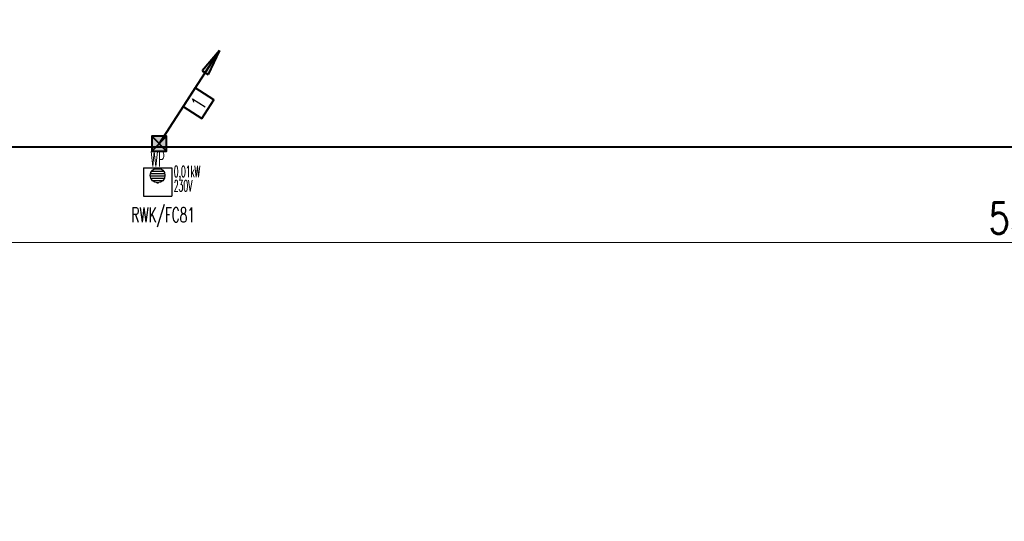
# Model space of a CAD drawing. Header units: millimetres. Extents: x -7955266 to 72030, y -46136 to 9299934.
# Tile 83 of 203: x -5171031 to -5157714, y 6621861 to 6628640. Entities that reach past the tile are written whole.
import ezdxf
from ezdxf.enums import TextEntityAlignment as Align

# ---------------------------------------------------------------- set-up
doc = ezdxf.new("R2010")
doc.units = ezdxf.units.MM
doc.header["$LTSCALE"] = 10
for name, color, linetype, lineweight in [('!XREF', 8, 'Continuous', 5), ('BMS_urzadzenia_nr_obw_magistrala', 140, 'Continuous', 13), ('BMS_urzadzenia_WE_WY', 30, 'Continuous', 20), ('IE_ATRYBUTY_ BLOCK_1', 7, 'Continuous', 25), ('IE_ATRYBUTY_ BLOCK_2', 7, 'Continuous', 18), ('IE_urzadzenia', 30, 'Continuous', 25), ('IE_urzadzenia_nr_obw', 94, 'Continuous', 20), ('IE_zwody', 140, 'Continuous', 40), ('XREF_E_PRZ24002_rzut dachu$0$0-DACH-ISTN', 8, 'Continuous', 5), ('XREF_E_PRZ24002_rzut dachu$0$DO-HALA-WYMIAR', 8, 'Continuous', 5)]:
    doc.layers.add(name, color=color, linetype=linetype, lineweight=lineweight)
doc.styles.add('ROMANS', font='romans.shx', dxfattribs={"width": 0.8})
doc.styles.add('XREF_E_PRZ24002_rzut dachu$0$CP_ATTR', font='ROMANS.SHX')
doc.styles.add('XREF_E_PRZ24002_rzut dachu$0$ROMANS', font='romans.shx', dxfattribs={"width": 0.8})
doc.dimstyles.new('XREF_E_PRZ24002_rzut dachu$0$STANDARD', dxfattribs={"dimscale": 1.4, "dimtxt": 21, "dimasz": 0.5, "dimexe": 0.2, "dimexo": 0.1, "dimgap": 6, "dimtad": 1, "dimdec": 1, "dimrnd": 0.5, "dimzin": 12, "dimdsep": 46, "dimtxsty": 'XREF_E_PRZ24002_rzut dachu$0$ROMANS', "dimblk1": 'XREF_E_PRZ24002_rzut dachu$0$Q', "dimblk2": 'XREF_E_PRZ24002_rzut dachu$0$Q', "dimsah": 1, "dimcen": 0.5, "dimse1": 1, "dimse2": 1, "dimclrd": 8, "dimclre": 8, "dimclrt": 7, "dimadec": 0, "dimazin": 0, "dimtfac": 1, "dimtdec": 1, "dimtix": 1, "dimtmove": 2, "dimatfit": 3, "dimldrblk": 'XREF_E_PRZ24002_rzut dachu$0$Q', "dimfxl": 1, "dimtolj": 1, "dimtzin": 12, "dimarcsym": 0})

# ---------------------------------------------------------------- blocks, each defined once
blk = doc.blocks.new('XREF_E_PRZ24002_rzut dachu$0$Q')
for p, q in [((0, 20), (0, -20)), ((10.6, 10.6), (-10.6, -10.6))]:
    blk.add_line(p, q)
blk = doc.blocks.new('*D285')
at = {"layer": 'XREF_E_PRZ24002_rzut dachu$0$DO-HALA-WYMIAR', "color": 8, "lineweight": -2, "transparency": 16777216}
blk.add_line((-271279.7, 267481.4), (-276811.7, 267481.4), dxfattribs=at)
at = {"layer": 'XREF_E_PRZ24002_rzut dachu$0$DO-HALA-WYMIAR', "color": 8, "linetype": 'ByBlock', "lineweight": -2, "transparency": 16777216, "rotation": 180}
blk.add_blockref('XREF_E_PRZ24002_rzut dachu$0$Q', (-276812.7, 267481.4), dxfattribs=at)
at = {"layer": 'XREF_E_PRZ24002_rzut dachu$0$DO-HALA-WYMIAR', "color": 8, "linetype": 'ByBlock', "lineweight": -2, "transparency": 16777216}
blk.add_blockref('XREF_E_PRZ24002_rzut dachu$0$Q', (-271278.7, 267481.4), dxfattribs=at)
at = {"layer": 'XREF_E_PRZ24002_rzut dachu$0$DO-HALA-WYMIAR', "color": 7, "transparency": 16777216, "insert": (-274045.7, 267514.4), "char_height": 42, "attachment_point": 5, "style": 'XREF_E_PRZ24002_rzut dachu$0$ROMANS'}
blk.add_mtext('\\A1;5534', dxfattribs=at)
blk = doc.blocks.new('urzadzenie_wpust dachowy')
h = blk.add_hatch()
h.set_pattern_fill('ANSI31', color=256, scale=10, angle=315, style=0)
h.set_pattern_definition([(0, (3e-14, -297.45), (1e-14, 31.75), [])])
edge = h.paths.add_edge_path()
edge.add_arc((-1, -104), 100, 0, 360)
for p, q in [((-192, 0), (192, 0)), ((-192, 0), (-192, -384)), ((192, 0), (192, -384)), ((-192, -384), (192, -384))]:
    blk.add_line(p, q)
blk.add_circle((-1, -104), 100)
at = {"layer": 'BMS_urzadzenia_nr_obw_magistrala', "style": 'ROMANS', "width": 0.5, "flags": 8}
blk.add_attdef('ADR_BMS', (239, -153), '', height=150, dxfattribs=at)
at = {"layer": 'BMS_urzadzenia_WE_WY', "style": 'ROMANS', "width": 0.5, "flags": 8}
blk.add_attdef('BMS_WE_WY', (239, -358), '', height=150, dxfattribs=at)
at = {"layer": 'IE_ATRYBUTY_ BLOCK_1', "style": 'ROMANS', "width": 0.5, "flags": 8}
blk.add_attdef('TYP', text='', height=200, dxfattribs=at).set_placement((-1, 18), align=Align.CENTER)
at = {"layer": 'IE_ATRYBUTY_ BLOCK_2', "style": 'ROMANS', "width": 0.5, "flags": 8}
for tag, p in [('OPIS1', (-1, -366)), ('OPIS2', (-1, -759))]:
    blk.add_attdef(tag, text='', height=150, dxfattribs=at).set_placement(p, align=Align.CENTER)
at = {"layer": 'IE_urzadzenia_nr_obw', "style": 'ROMANS', "width": 0.5, "flags": 8}
blk.add_attdef('NR_OBW', text='', height=150, dxfattribs=at).set_placement((-1, -570), align=Align.CENTER)
blk = doc.blocks.new('przewody_odprowadzajace')
h = blk.add_hatch(color=256)
h.dxf.hatch_style = 1
h.paths.add_polyline_path([(581, 987), (621, 962), (814, 1260)])
h.paths.add_polyline_path([(661, 936), (814, 1260), (621, 962)])
for p, q in [((0, 0), (814, 1260)), ((814, 1260), (581, 987)), ((814, 1260), (661, 936)), ((581, 987), (661, 936))]:
    blk.add_line(p, q)
blk.add_lwpolyline([(577, 341), (740, 593), (488, 756), (325, 504)], close=True)
at = {"layer": 'IE_ATRYBUTY_ BLOCK_1', "style": 'ROMANS', "width": 0.7, "flags": 8}
blk.add_attdef('TYP', text='', height=200, rotation=57.1551, dxfattribs=at).set_placement((533, 549), align=Align.MIDDLE_CENTER)
at = {"layer": 'IE_ATRYBUTY_ BLOCK_2', "style": 'ROMANS', "width": 0.6, "flags": 8}
for tag, p in [('OPIS1', (932, 919)), ('OPIS2', (932, 719))]:
    blk.add_attdef(tag, text='', height=150, dxfattribs=at).set_placement(p, align=Align.CENTER)
blk = doc.blocks.new('polaczenie_skrecane')
blk.add_hatch(color=256).paths.add_polyline_path([(-100, -100), (100, -100), (100, 100), (-100, 100)])
for p, q in [((100, -100), (-100, 100)), ((100, 100), (-100, -100))]:
    blk.add_line(p, q)
blk.add_lwpolyline([(-100, -100), (100, -100), (100, 100), (-100, 100)], close=True)
at = {"layer": 'IE_ATRYBUTY_ BLOCK_1', "style": 'ROMANS', "width": 0.7, "flags": 8}
blk.add_attdef('TYP', text='', height=200, dxfattribs=at).set_placement((0, 120), align=Align.CENTER)
at = {"layer": 'IE_ATRYBUTY_ BLOCK_2', "style": 'ROMANS', "width": 0.6, "flags": 8}
for tag, p in [('OPIS1', (0, -274)), ('OPIS2', (0, -474))]:
    blk.add_attdef(tag, text='', height=150, dxfattribs=at).set_placement(p, align=Align.CENTER)
blk = doc.blocks.new('XREF_E_PRZ24002_rzut dachu')
at = {"layer": 'XREF_E_PRZ24002_rzut dachu$0$0-DACH-ISTN', "linetype": 'ByBlock', "style": 'XREF_E_PRZ24002_rzut dachu$0$CP_ATTR', "flags": 9}
for tag, p, height, width in [('NAME', (-279644.05, 267204.19), 0.01, 3.078589), ('PRODUCER', (-279644.05, 267204.19), 0.01, 3.078589), ('PRODUCT-TYPE', (-279644.05, 267204.19), 0.01, 3.078589), ('ARTICLE', (-279644.05, 267204.19), 0.01, 3.078589), ('FLOW', (-279644.05, 267204.19), 0.01, 3.078589), ('OTHER', (-279644.05, 267204.19), 0.01, 3.078589), ('NAME', (-279398.18, 267206.19), 0.01, 2.430116), ('PRODUCER', (-279398.18, 267206.19), 0.01, 2.430116), ('PRODUCT-TYPE', (-279398.18, 267206.19), 0.01, 2.430116), ('ARTICLE', (-279398.18, 267206.19), 0.01, 2.430116), ('FLOW', (-279398.18, 267206.19), 0.01, 2.430116), ('OTHER', (-279398.18, 267206.19), 0.01, 2.430116), ('NAME', (-279880.82, 267079.33), 0.01, 0.520644), ('PRODUCER', (-279880.82, 267079.33), 0.01, 0.520644), ('PRODUCT-TYPE', (-279880.82, 267079.33), 0.01, 0.520644), ('ARTICLE', (-279880.82, 267079.33), 0.01, 0.520644), ('FLOW', (-279880.82, 267079.33), 0.01, 0.520644), ('OTHER', (-279880.82, 267079.33), 0.01, 0.520644), ('NAME', (-279828.75, 267079.33), 0.0001, 1), ('PRODUCER', (-279828.75, 267079.33), 0.0001, 1), ('PRODUCT-TYPE', (-279828.75, 267079.33), 0.0001, 1), ('ARTICLE', (-279828.75, 267079.33), 0.0001, 1), ('FLOW', (-279828.75, 267079.33), 0.0001, 1), ('OTHER', (-279828.75, 267079.33), 0.0001, 1), ('NAME', (-279558.18, 266590.11), 0.0001, 1), ('PRODUCER', (-279558.18, 266590.11), 0.0001, 1), ('PRODUCT-TYPE', (-279558.18, 266590.11), 0.0001, 1), ('ARTICLE', (-279558.18, 266590.11), 0.0001, 1), ('FLOW', (-279558.18, 266590.11), 0.0001, 1), ('OTHER', (-279558.18, 266590.11), 0.0001, 1), ('NAME', (-280739.27, 251288.91), 0.0001, 1), ('PRODUCER', (-280739.27, 251288.91), 0.0001, 1), ('PRODUCT-TYPE', (-280739.27, 251288.91), 0.0001, 1), ('ARTICLE', (-280739.27, 251288.91), 0.0001, 1), ('FLOW', (-280739.27, 251288.91), 0.0001, 1), ('OTHER', (-280739.27, 251288.91), 0.0001, 1), ('NAME', (-280605.65, 251288.91), 0.0001, 1), ('PRODUCER', (-280605.65, 251288.91), 0.0001, 1), ('PRODUCT-TYPE', (-280605.65, 251288.91), 0.0001, 1), ('ARTICLE', (-280605.65, 251288.91), 0.0001, 1), ('FLOW', (-280605.65, 251288.91), 0.0001, 1), ('OTHER', (-280605.65, 251288.91), 0.0001, 1), ('NAME', (-279957.38, 251288.91), 0.0001, 1), ('PRODUCER', (-279957.38, 251288.91), 0.0001, 1), ('PRODUCT-TYPE', (-279957.38, 251288.91), 0.0001, 1), ('ARTICLE', (-279957.38, 251288.91), 0.0001, 1), ('FLOW', (-279957.38, 251288.91), 0.0001, 1), ('OTHER', (-279957.38, 251288.91), 0.0001, 1)]:
    blk.add_attdef(tag, p, '', height=height, dxfattribs=dict(at, width=width))
for tag, p, height, rotation, width in [('PRODUCT-TYPE', (-279196.19, 267204.19), 0.0001, 180, 1), ('NAME', (-279196.19, 267204.19), 0.0001, 180, 1), ('PRODUCER', (-279196.19, 267204.19), 0.0001, 180, 1), ('ARTICLE', (-279196.19, 267204.19), 0.0001, 180, 1), ('FLOW', (-279196.19, 267204.19), 0.0001, 180, 1), ('OTHER', (-279196.19, 267204.19), 0.0001, 180, 1), ('PRODUCT-TYPE', (-279109.07, 267204.19), 0.015, 180, 0.580797), ('PRODUCER', (-279109.07, 267204.19), 0.015, 180, 0.580797), ('ARTICLE', (-279109.07, 267204.19), 0.015, 180, 0.580797), ('NAME', (-279109.07, 267204.19), 0.015, 180, 0.580797), ('FLOW', (-279109.07, 267204.19), 0.015, 180, 0.580797), ('OTHER', (-279109.07, 267204.19), 0.015, 180, 0.580797), ('NAME', (-279015.17, 267206.19), 0.0001, 180, 1), ('PRODUCER', (-279015.17, 267206.19), 0.0001, 180, 1), ('PRODUCT-TYPE', (-279015.17, 267206.19), 0.0001, 180, 1), ('ARTICLE', (-279015.17, 267206.19), 0.0001, 180, 1), ('FLOW', (-279015.17, 267206.19), 0.0001, 180, 1), ('OTHER', (-279015.17, 267206.19), 0.0001, 180, 1), ('PRODUCT-TYPE', (-278926.22, 267206.19), 0.015, 180, 0.592965), ('PRODUCER', (-278926.22, 267206.19), 0.015, 180, 0.592965), ('ARTICLE', (-278926.22, 267206.19), 0.015, 180, 0.592965), ('NAME', (-278926.22, 267206.19), 0.015, 180, 0.592965), ('FLOW', (-278926.22, 267206.19), 0.015, 180, 0.592965), ('OTHER', (-278926.22, 267206.19), 0.015, 180, 0.592965), ('NAME', (-281343.26, 251313.16), 0.0001, 180, 1), ('PRODUCER', (-281343.26, 251313.16), 0.0001, 180, 1), ('PRODUCT-TYPE', (-281343.26, 251313.16), 0.0001, 180, 1), ('ARTICLE', (-281343.26, 251313.16), 0.0001, 180, 1), ('FLOW', (-281343.26, 251313.16), 0.0001, 180, 1), ('OTHER', (-281343.26, 251313.16), 0.0001, 180, 1), ('NAME', (-281440.06, 251297.51), 0.0001, 135, 1), ('PRODUCER', (-281440.06, 251297.51), 0.0001, 135, 1), ('PRODUCT-TYPE', (-281440.06, 251297.51), 0.0001, 135, 1), ('ARTICLE', (-281440.06, 251297.51), 0.0001, 135, 1), ('FLOW', (-281440.06, 251297.51), 0.0001, 135, 1), ('OTHER', (-281440.06, 251297.51), 0.0001, 135, 1), ('NAME', (-281127.88, 251288.91), 0.0001, 180, 1), ('PRODUCER', (-281127.88, 251288.91), 0.0001, 180, 1), ('PRODUCT-TYPE', (-281127.88, 251288.91), 0.0001, 180, 1), ('ARTICLE', (-281127.88, 251288.91), 0.0001, 180, 1), ('FLOW', (-281127.88, 251288.91), 0.0001, 180, 1), ('OTHER', (-281127.88, 251288.91), 0.0001, 180, 1), ('NAME', (-281411.29, 251268.73), 0.0001, 315, 1), ('PRODUCER', (-281411.29, 251268.73), 0.0001, 315, 1), ('PRODUCT-TYPE', (-281411.29, 251268.73), 0.0001, 315, 1), ('ARTICLE', (-281411.29, 251268.73), 0.0001, 315, 1), ('FLOW', (-281411.29, 251268.73), 0.0001, 315, 1), ('OTHER', (-281411.29, 251268.73), 0.0001, 315, 1)]:
    blk.add_attdef(tag, p, '', height=height, rotation=rotation, dxfattribs=dict(at, width=width))
at = {"layer": 'XREF_E_PRZ24002_rzut dachu$0$0-DACH-ISTN', "linetype": 'ByBlock', "style": 'XREF_E_PRZ24002_rzut dachu$0$CP_ATTR', "text_generation_flag": 4, "width": 1, "flags": 9}
for tag, p, rotation in [('NAME', (-279463.18, 267141.19), 90), ('PRODUCER', (-279463.18, 267141.19), 90), ('PRODUCT-TYPE', (-279463.18, 267141.19), 90), ('ARTICLE', (-279463.18, 267141.19), 90), ('FLOW', (-279463.18, 267141.19), 90), ('OTHER', (-279463.18, 267141.19), 90), ('NAME', (-281127.88, 251288.91), 180), ('PRODUCER', (-281127.88, 251288.91), 180), ('PRODUCT-TYPE', (-281127.88, 251288.91), 180), ('ARTICLE', (-281127.88, 251288.91), 180), ('FLOW', (-281127.88, 251288.91), 180), ('OTHER', (-281127.88, 251288.91), 180)]:
    blk.add_attdef(tag, p, '', height=0.0001, rotation=rotation, dxfattribs=at)
at = {"layer": 'XREF_E_PRZ24002_rzut dachu$0$0-DACH-ISTN', "linetype": 'ByBlock', "style": 'XREF_E_PRZ24002_rzut dachu$0$CP_ATTR', "flags": 9}
for tag, p, height, rotation in [('PRODUCT-TYPE', (-279586.68, 266526.19), 0.0025, 180), ('PRODUCER', (-279586.68, 266526.19), 0.0025, 180), ('ARTICLE', (-279586.68, 266526.19), 0.0025, 180), ('NAME', (-279586.68, 266526.19), 0.0025, 180), ('FLOW', (-279586.68, 266526.19), 0.0025, 180), ('OTHER', (-279586.68, 266526.19), 0.0025, 180), ('NAME', (-281440.06, 251297.51), 0.0001, 315), ('PRODUCER', (-281440.06, 251297.51), 0.0001, 315), ('PRODUCT-TYPE', (-281440.06, 251297.51), 0.0001, 315), ('ARTICLE', (-281440.06, 251297.51), 0.0001, 315), ('FLOW', (-281440.06, 251297.51), 0.0001, 315), ('OTHER', (-281440.06, 251297.51), 0.0001, 315), ('NAME', (-281117.1, 251288.91), 0.0001, 180), ('PRODUCER', (-281117.1, 251288.91), 0.0001, 180), ('PRODUCT-TYPE', (-281117.1, 251288.91), 0.0001, 180), ('ARTICLE', (-281117.1, 251288.91), 0.0001, 180), ('FLOW', (-281117.1, 251288.91), 0.0001, 180), ('OTHER', (-281117.1, 251288.91), 0.0001, 180), ('NAME', (-280739.27, 251288.91), 0.0001, 180), ('PRODUCER', (-280739.27, 251288.91), 0.0001, 180), ('PRODUCT-TYPE', (-280739.27, 251288.91), 0.0001, 180), ('ARTICLE', (-280739.27, 251288.91), 0.0001, 180), ('FLOW', (-280739.27, 251288.91), 0.0001, 180), ('OTHER', (-280739.27, 251288.91), 0.0001, 180), ('NAME', (-279957.38, 251288.91), 0.0001, 180), ('PRODUCER', (-279957.38, 251288.91), 0.0001, 180), ('PRODUCT-TYPE', (-279957.38, 251288.91), 0.0001, 180), ('ARTICLE', (-279957.38, 251288.91), 0.0001, 180), ('FLOW', (-279957.38, 251288.91), 0.0001, 180), ('OTHER', (-279957.38, 251288.91), 0.0001, 180)]:
    blk.add_attdef(tag, p, '', height=height, rotation=rotation, dxfattribs=at)
at = {"layer": 'XREF_E_PRZ24002_rzut dachu$0$0-DACH-ISTN', "linetype": 'ByBlock', "style": 'XREF_E_PRZ24002_rzut dachu$0$CP_ATTR'}
for tag, p, height, flags in [('GROUP', (-281520.03, 251451.25), 0.00005, 1), ('NUMBER', (-281520.03, 251451.25), 0.00005, 1), ('PRODUCER', (-281520.03, 251451.25), 0.00005, 1), ('ARTICLE', (-281520.03, 251451.25), 0.00005, 1), ('PRODUCT-TYPE', (-281520.03, 251451.25), 0.00005, 1), ('ORDER-NO', (-281520.03, 251451.25), 0.00005, 1), ('CHARACTER', (-281520.03, 251451.25), 0.00005, 1), ('DN', (-281520.03, 251451.25), 0.00005, 1), ('NAME', (-281520.03, 251451.25), 0.00005, 1), ('TEMPERATURE', (-281520.03, 251451.25), 0.00005, 1), ('FLOW', (-281520.03, 251451.25), 0.00005, 1), ('POWER', (-281520.03, 251451.25), 0.00005, 1), ('VOLTAGE', (-281520.03, 251451.25), 0.00005, 1), ('WEIGHT', (-281520.03, 251451.25), 0.00005, 1), ('PN', (-281520.03, 251451.25), 0.00005, 1), ('H', (-281520.03, 251451.25), 0.00005, 1), ('VAL', (-281520.03, 251451.25), 0.00005, 1), ('NAME', (-281343.26, 251313.16), 0.0001, 9), ('PRODUCER', (-281343.26, 251313.16), 0.0001, 9), ('PRODUCT-TYPE', (-281343.26, 251313.16), 0.0001, 9), ('ARTICLE', (-281343.26, 251313.16), 0.0001, 9), ('FLOW', (-281343.26, 251313.16), 0.0001, 9), ('OTHER', (-281343.26, 251313.16), 0.0001, 9), ('NAME', (-281127.88, 251288.91), 0.0001, 9), ('PRODUCER', (-281127.88, 251288.91), 0.0001, 9), ('PRODUCT-TYPE', (-281127.88, 251288.91), 0.0001, 9), ('ARTICLE', (-281127.88, 251288.91), 0.0001, 9), ('FLOW', (-281127.88, 251288.91), 0.0001, 9), ('OTHER', (-281127.88, 251288.91), 0.0001, 9), ('NAME', (-280750.05, 251288.91), 0.0001, 9), ('PRODUCER', (-280750.05, 251288.91), 0.0001, 9), ('PRODUCT-TYPE', (-280750.05, 251288.91), 0.0001, 9), ('ARTICLE', (-280750.05, 251288.91), 0.0001, 9), ('FLOW', (-280750.05, 251288.91), 0.0001, 9), ('OTHER', (-280750.05, 251288.91), 0.0001, 9), ('NAME', (-280647.27, 251288.91), 0.0001, 9), ('PRODUCER', (-280647.27, 251288.91), 0.0001, 9), ('PRODUCT-TYPE', (-280647.27, 251288.91), 0.0001, 9), ('ARTICLE', (-280647.27, 251288.91), 0.0001, 9), ('FLOW', (-280647.27, 251288.91), 0.0001, 9), ('OTHER', (-280647.27, 251288.91), 0.0001, 9), ('NAME', (-281393.61, 251261.41), 0.0001, 9), ('PRODUCER', (-281393.61, 251261.41), 0.0001, 9), ('PRODUCT-TYPE', (-281393.61, 251261.41), 0.0001, 9), ('ARTICLE', (-281393.61, 251261.41), 0.0001, 9), ('FLOW', (-281393.61, 251261.41), 0.0001, 9), ('OTHER', (-281393.61, 251261.41), 0.0001, 9), ('GROUP', (-281345.5, 250753.98), 0.00005, 1), ('NUMBER', (-281345.5, 250753.98), 0.00005, 1), ('PRODUCER', (-281345.5, 250753.98), 0.00005, 1), ('ARTICLE', (-281345.5, 250753.98), 0.00005, 1), ('PRODUCT-TYPE', (-281345.5, 250753.98), 0.00005, 1), ('ORDER-NO', (-281345.5, 250753.98), 0.00005, 1), ('CHARACTER', (-281345.5, 250753.98), 0.00005, 1), ('DN', (-281345.5, 250753.98), 0.00005, 1), ('NAME', (-281345.5, 250753.98), 0.00005, 1), ('TEMPERATURE', (-281345.5, 250753.98), 0.00005, 1), ('FLOW', (-281345.5, 250753.98), 0.00005, 1), ('POWER', (-281345.5, 250753.98), 0.00005, 1), ('VOLTAGE', (-281345.5, 250753.98), 0.00005, 1), ('WEIGHT', (-281345.5, 250753.98), 0.00005, 1), ('PN', (-281345.5, 250753.98), 0.00005, 1), ('H', (-281345.5, 250753.98), 0.00005, 1), ('VAL', (-281345.5, 250753.98), 0.00005, 1)]:
    blk.add_attdef(tag, p, '', height=height, dxfattribs=dict(at, flags=flags))
at = {"layer": 'XREF_E_PRZ24002_rzut dachu$0$0-DACH-ISTN', "linetype": 'ByBlock', "style": 'XREF_E_PRZ24002_rzut dachu$0$CP_ATTR', "text_generation_flag": 4, "width": 1, "flags": 9}
for tag in ['NAME', 'PRODUCER', 'PRODUCT-TYPE', 'ARTICLE', 'FLOW', 'OTHER']:
    blk.add_attdef(tag, (-280739.27, 251288.91), '', height=0.0001, dxfattribs=at)
at = {"layer": 'XREF_E_PRZ24002_rzut dachu$0$0-DACH-ISTN', "linetype": 'ByBlock', "style": 'XREF_E_PRZ24002_rzut dachu$0$CP_ATTR', "flags": 9}
for tag, p in [('GROUP', (-280584.33, 251288.18)), ('ARTICLE', (-280584.33, 251288.17)), ('PRODUCT-TYPE', (-280584.33, 251288.17)), ('ORDER-NO', (-280584.33, 251288.16)), ('PRODUCER', (-280584.33, 251288.16)), ('NAME', (-280584.32, 251288.18)), ('NUMBER', (-280584.33, 251288.18)), ('TEMPERATURE', (-280584.31, 251288.18)), ('FLOW', (-280584.31, 251288.18)), ('CHARACTER', (-280584.31, 251288.17)), ('POWER', (-280584.31, 251288.16)), ('VOLTAGE', (-280584.31, 251288.16)), ('PN', (-280584.3, 251288.18)), ('OTHER', (-280584.3, 251288.18)), ('DN', (-280584.3, 251288.17))]:
    blk.add_attdef(tag, text='', height=0.002, dxfattribs=at).set_placement(p, align=Align.MIDDLE_LEFT)
at = {"layer": 'XREF_E_PRZ24002_rzut dachu$0$0-DACH-ISTN', "linetype": 'ByBlock', "style": 'XREF_E_PRZ24002_rzut dachu$0$CP_ATTR', "width": 1, "flags": 9}
for tag, height, p in [('GROUP', 0.00158, (-279928.78, 251288.33)), ('ARTICLE', 0.00158, (-279928.78, 251288.33)), ('PRODUCT-TYPE', 0.00158, (-279928.78, 251288.33)), ('ORDER-NO', 0.00157, (-279928.78, 251288.32)), ('PRODUCER', 0.00158, (-279928.78, 251288.32)), ('NAME', 0.00158, (-279928.77, 251288.34)), ('NUMBER', 0.00158, (-279928.78, 251288.34)), ('TEMPERATURE', 0.00158, (-279928.77, 251288.34)), ('OTHER', 0.00158, (-279928.76, 251288.34)), ('CHARACTER', 0.00158, (-279928.76, 251288.33)), ('FLOW', 0.00158, (-279928.76, 251288.33)), ('POWER', 0.00158, (-279928.76, 251288.32)), ('VOLTAGE', 0.00158, (-279928.76, 251288.32)), ('DN', 0.00158, (-279928.75, 251288.33)), ('PN', 0.00158, (-279928.75, 251288.33))]:
    blk.add_attdef(tag, text='', height=height, dxfattribs=at).set_placement(p, align=Align.MIDDLE_LEFT)
at = {"layer": 'XREF_E_PRZ24002_rzut dachu$0$DO-HALA-WYMIAR'}
dim = blk.add_linear_dim(base=(-276812.68, 267481.4), p1=(-271278.68, 267608.83, 0), p2=(-276812.68, 267593.25, 0), dimstyle='XREF_E_PRZ24002_rzut dachu$0$STANDARD', override={"dimscale": 2}, dxfattribs=at)
dim.commit()
dim.dimension.update_dxf_attribs({"geometry": '*D285', "text_midpoint": (-274045.68, 267514.4)})

msp = doc.modelspace()

# ---------------------------------------------------------------- linework, layer by layer
at = {"layer": 'IE_zwody'}
msp.add_lwpolyline([(-5102111, 6635554), (-5129771, 6635554), (-5129771, 6626917), (-5185311, 6626917), (-5185311, 6613468)], dxfattribs=at)

# ---------------------------------------------------------------- block references
at = {"layer": '!XREF', "xscale": 10, "yscale": 10, "zscale": 10}
msp.add_blockref('XREF_E_PRZ24002_rzut dachu', (-2416894, 3950814, 0), dxfattribs=at)
at = {"layer": 'IE_urzadzenia'}
ref = msp.add_blockref('urzadzenie_wpust dachowy', (-5169165, 6626639), dxfattribs=at)
ref.add_attrib('OPIS1', '0,01kW', dxfattribs={"layer": 'IE_ATRYBUTY_ BLOCK_2', "height": 150, "style": 'ROMANS', "width": 0.5, "flags": 8}).set_placement((-5168768, 6626513), align=Align.CENTER)
ref.add_attrib('OPIS2', '230V', dxfattribs={"layer": 'IE_ATRYBUTY_ BLOCK_2', "height": 150, "style": 'ROMANS', "width": 0.5, "flags": 8}).set_placement((-5168821, 6626320), align=Align.CENTER)
ref.add_attrib('TYP', 'WP', dxfattribs={"layer": 'IE_ATRYBUTY_ BLOCK_1', "height": 200, "style": 'ROMANS', "width": 0.5, "flags": 8}).set_placement((-5169166, 6626657), align=Align.CENTER)
at = {"layer": 'IE_zwody'}
ref = msp.add_blockref('przewody_odprowadzajace', (-5169145, 6626964), dxfattribs=dict(at, zscale=0.5))
ref.add_attrib('TYP', '1', dxfattribs={"layer": 'IE_ATRYBUTY_ BLOCK_1', "height": 200, "rotation": 57.1551, "style": 'ROMANS', "width": 0.7}).set_placement((-5168612, 6627513), align=Align.MIDDLE_CENTER)
at = {"layer": 'IE_zwody', "linetype": 'Continuous', "ltscale": 20}
msp.add_blockref('polaczenie_skrecane', (-5169145, 6626964), dxfattribs=at)

# ---------------------------------------------------------------- texts
at = {"layer": 'IE_urzadzenia_nr_obw', "style": 'ROMANS', "width": 0.6}
msp.add_text('RWK/FC81', height=200, dxfattribs=at).set_placement((-5169520, 6625903, 0))

doc.saveas('drawing.dxf')
